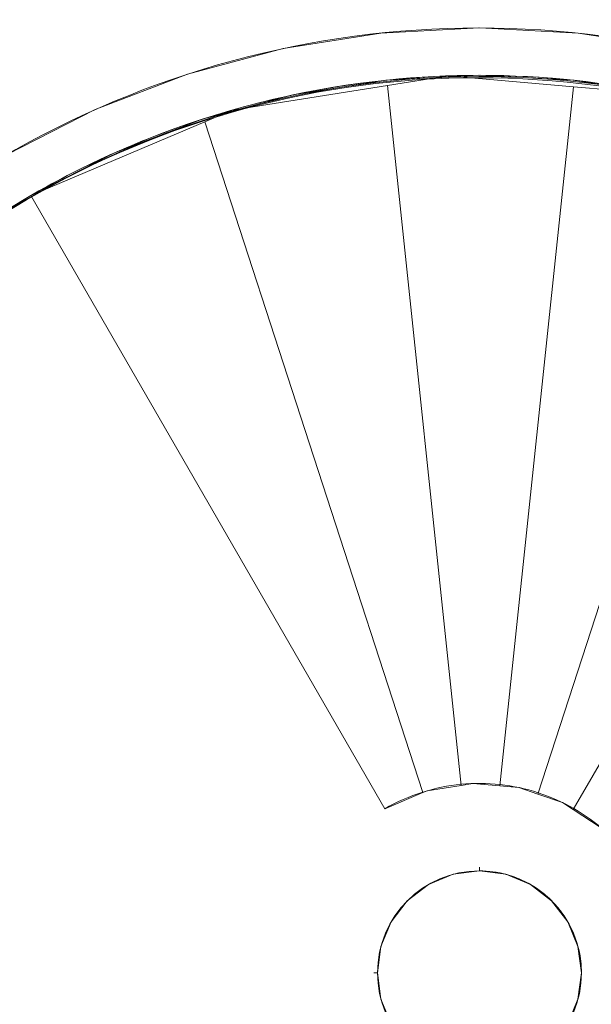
# Model space of a CAD drawing. Header units: inches. Extents: x 15 to 546804, y -66 to 267312.
# Tile 79 of 256: x 410809 to 412017, y 57671 to 59750. Entities that reach past the tile are written whole.
import ezdxf

# ---------------------------------------------------------------- set-up
doc = ezdxf.new("R2010")
doc.units = ezdxf.units.IN
doc.header["$MEASUREMENT"] = 0

msp = doc.modelspace()

# ---------------------------------------------------------------- linework, layer by layer
at = {"color": 7, "lineweight": 20}
for p, q in [((411572, 59721.9, 4800), (411572, 59721.9, 4820)), ((411780.6, 59732.8, 4800), (411780.6, 59732.8, 4820)), ((411989.1, 59721.9, 4800), (411989.1, 59721.9, 4820)), ((411365.8, 59689.2, 4800), (411365.8, 59689.2, 4820)), ((411164.1, 59635.2, 4800), (411164.1, 59635.2, 4820)), ((411582.5, 59622.3, 4800), (411582.5, 59622.3, 4820)), ((411714.4, 59631.5, 3050), (411714.4, 59631.5, 3300)), ((411780.6, 59632.7, 4800), (411780.6, 59632.7, 4820)), ((411978.6, 59622.3, 4800), (411978.6, 59622.3, 4820)), ((411586.5, 59611.3, 3300), (411741.8, 58133.7, 3300)), ((411586.5, 59611.3, 3550), (411741.8, 58133.7, 3550)), ((411586.5, 59611.3, 3300), (411586.5, 59611.3, 3550)), ((411586.5, 59611.3, 3050), (411741.8, 58133.7, 3050)), ((411586.5, 59611.3, 3300), (411741.8, 58133.7, 3300)), ((411586.5, 59611.3, 3050), (411586.5, 59611.3, 3300)), ((411978.9, 59608.4, 3050), (411823.8, 58132.6, 3050)), ((411978.9, 59608.4, 3300), (411823.8, 58132.6, 3300)), ((411978.9, 59608.4, 2800), (411823.8, 58132.6, 2800)), ((411978.9, 59608.4, 3050), (411823.8, 58132.6, 3050)), ((411978.9, 59608.4, 3050), (411978.9, 59608.4, 3300)), ((411978.9, 59608.4, 2800), (411978.9, 59608.4, 3050)), ((411386.6, 59591.3, 4800), (411386.6, 59591.3, 4820)), ((410969.1, 59560.3, 4800), (410969.1, 59560.3, 4820)), ((411258.3, 59559.3, 3300), (411258.3, 59559.3, 3550)), ((411195, 59539.9, 4800), (411195, 59539.9, 4820)), ((411200.7, 59534.8, 3550), (411660.9, 58118.3, 3550)), ((411200.7, 59534.8, 3800), (411660.9, 58118.3, 3800)), ((411200.7, 59534.8, 3550), (411200.7, 59534.8, 3800)), ((411200.7, 59534.8, 3300), (411660.9, 58118.3, 3300)), ((411200.7, 59534.8, 3550), (411660.9, 58118.3, 3550)), ((411200.7, 59534.8, 3300), (411200.7, 59534.8, 3550)), ((412362.3, 59526.6, 2800), (411903.8, 58115.3, 2800)), ((412362.3, 59526.6, 3050), (411903.8, 58115.3, 3050)), ((412362.3, 59526.6, 2550), (411903.8, 58115.3, 2550)), ((412362.3, 59526.6, 2800), (411903.8, 58115.3, 2800)), ((411009.9, 59468.9, 4800), (411009.9, 59468.9, 4820)), ((410833.1, 59378.8, 4800), (410833.1, 59378.8, 4820)), ((411580.6, 58084.2, 3550), (410833.1, 59378.8, 3550)), ((411580.6, 58084.2, 3800), (410833.1, 59378.8, 3800)), ((410833.1, 59378.8, 3550), (410833.1, 59378.8, 3800)), ((412721.6, 59369.2, 2550), (411978.8, 58082.5, 2550)), ((412721.6, 59369.2, 2800), (411978.8, 58082.5, 2800)), ((412721.6, 59369.2, 2300), (411978.8, 58082.5, 2300)), ((412721.6, 59369.2, 2550), (411978.8, 58082.5, 2550)), ((411670.3, 58122.3, 3300), (411670.3, 58122.3, 3550)), ((411741.8, 58133.7, 3300), (411741.8, 58133.7, 3550)), ((411741.8, 58133.7, 3050), (411741.8, 58133.7, 3300)), ((411766.6, 58137.6, 3050), (411766.6, 58137.6, 3300)), ((411823.8, 58132.6, 3050), (411823.8, 58132.6, 3300)), ((411823.8, 58132.6, 2800), (411823.8, 58132.6, 3050)), ((411863.7, 58129.1, 2800), (411863.7, 58129.1, 3050)), ((411660.9, 58118.3, 3550), (411660.9, 58118.3, 3800)), ((411660.9, 58118.3, 3300), (411660.9, 58118.3, 3550)), ((411903.8, 58115.3, 2800), (411903.8, 58115.3, 3050)), ((411903.8, 58115.3, 2550), (411903.8, 58115.3, 2800)), ((411580.6, 58084.2, 3550), (411580.6, 58084.2, 3800)), ((411955.9, 58097.3, 2550), (411955.9, 58097.3, 2800)), ((411978.8, 58082.5, 2550), (411978.8, 58082.5, 2800)), ((411978.8, 58082.5, 2300), (411978.8, 58082.5, 2550)), ((411780.6, 57960.9, 300), (411780.6, 57953.3, 300)), ((411724.8, 57945.9, 300), (411724.8, 57945.9, 4800)), ((411780.6, 57953.3, 300), (411780.6, 57953.3, 4800)), ((411836.3, 57945.9, 300), (411836.3, 57945.9, 4800)), ((411672.9, 57924.4, 300), (411672.9, 57924.4, 4800)), ((411888.3, 57924.4, 300), (411888.3, 57924.4, 4800)), ((411628.2, 57890.2, 300), (411628.2, 57890.2, 4800)), ((411932.9, 57890.2, 300), (411932.9, 57890.2, 4800)), ((411594, 57845.5, 300), (411594, 57845.5, 4800)), ((411967.1, 57845.5, 300), (411967.1, 57845.5, 4800)), ((411572.5, 57793.6, 300), (411572.5, 57793.6, 4800)), ((411988.7, 57793.6, 300), (411988.7, 57793.6, 4800)), ((411557.5, 57737.8, 300), (411565.1, 57737.8, 300)), ((411565.1, 57737.8, 300), (411565.1, 57737.8, 4800)), ((411996, 57737.8, 300), (411996, 57737.8, 4800)), ((411572.5, 57682.1, 300), (411572.5, 57682.1, 4800)), ((411988.7, 57682.1, 300), (411988.7, 57682.1, 4800))]:
    msp.add_line(p, q, dxfattribs=at)
msp.add_circle((411780.6, 57737.8, 4800), 215.4, dxfattribs=at)
at = {"color": 7, "lineweight": 20, "extrusion": (5.45071e-13, -6.72456e-13, -1)}
msp.add_arc((-411781, 57736.5, -3000), 1893.6, 50.9483, 233.9872, dxfattribs=at)
at = {"color": 7, "lineweight": 20, "extrusion": (-1.0749e-16, 1.58232e-16, -1)}
msp.add_arc((-411777.9, 57734.1, -3000), 1893.5, 51.0663, 233.8692, dxfattribs=at)
at = {"color": 7, "lineweight": 20}
for centre, radius, start, end in [((411780.6, 57737.8, 4800), 1995, 306, 129.0632), ((411780.6, 57737.8, 4820), 1995, 306, 129.0632), ((411780.6, 57737.8, 4800), 1894.9, 306, 129.0666), ((411780.6, 57737.8, 4820), 1894.9, 306, 129.0666), ((411780.6, 57737.8, 3300), 1894.9, 95.9142, 107.8843), ((411780.6, 57737.8, 3550), 1894.9, 95.9142, 107.8843), ((411780.6, 57737.8, 3050), 1894.9, 83.9483, 95.9142), ((411780.6, 57737.8, 3300), 1894.9, 83.9483, 95.9142), ((411780.6, 57737.8, 2800), 1894.9, 71.9846, 83.9483), ((411780.6, 57737.8, 3050), 1894.9, 71.9846, 83.9483), ((411780.6, 57737.8, 3550), 1894.9, 107.8843, 120), ((411780.6, 57737.8, 3800), 1894.9, 107.8843, 120), ((411780.6, 57737.8, 300), 215.4, 90, 180), ((411780.6, 57737.8, 300), 215.4, 75, 90), ((411780.6, 57737.8, 300), 215.4, 0, 75), ((411780.6, 57737.8, 300), 215.4, 180, 270), ((411780.6, 57737.8, 300), 215.4, 270, 0)]:
    msp.add_arc(centre, radius, start, end, dxfattribs=at)
at = {"color": 7, "lineweight": 20, "extrusion": (-1.7172e-12, -9.82843e-13, -1)}
for centre in [(-411780.6, 57737.8, -3300), (-411780.6, 57737.8, -3550)]:
    msp.add_arc(centre, 400, 72.5477, 84.4061, dxfattribs=at)
at = {"color": 7, "lineweight": 20, "extrusion": (-1.73478e-12, -7.87268e-13, -1)}
for centre in [(-411780.6, 57737.8, -3050), (-411780.6, 57737.8, -3300)]:
    msp.add_arc(centre, 400, 84.4061, 96.2451, dxfattribs=at)
at = {"color": 7, "lineweight": 20, "extrusion": (-1.82213e-12, -1.96985e-12, -1)}
for centre in [(-411780.6, 57737.8, -2800), (-411780.6, 57737.8, -3050)]:
    msp.add_arc(centre, 400, 96.2451, 108.0732, dxfattribs=at)
at = {"color": 7, "lineweight": 20, "extrusion": (-1.71492e-12, -9.90107e-13, -1)}
for centre in [(-411780.6, 57737.8, -3550), (-411780.6, 57737.8, -3800)]:
    msp.add_arc(centre, 400, 60, 72.5477, dxfattribs=at)
at = {"color": 7, "lineweight": 20, "extrusion": (-1.55182e-12, -4.90335e-13, -1)}
for centre in [(-411780.6, 57737.8, -2550), (-411780.6, 57737.8, -2800)]:
    msp.add_arc(centre, 400, 108.0732, 119.8979, dxfattribs=at)
at = {"color": 7, "lineweight": 20, "extrusion": (-1.39292e-12, -4.30089e-13, -1)}
for centre in [(-411780.6, 57737.8, -2300), (-411780.6, 57737.8, -2550)]:
    msp.add_arc(centre, 400, 119.8979, 131.728, dxfattribs=at)
at = {"color": 7, "lineweight": 20}
for points, invisible_edges in [([(411365.8, 59689.2, 4820), (411572, 59721.9, 4800), (411365.8, 59689.2, 4800)], 1), ([(411572, 59721.9, 4800), (411365.8, 59689.2, 4820), (411572, 59721.9, 4820)], 1), ([(411365.8, 59689.2, 4820), (411386.6, 59591.3, 4820), (411572, 59721.9, 4820)], 3), ([(411386.6, 59591.3, 4800), (411365.8, 59689.2, 4800), (411572, 59721.9, 4800)], 13), ([(411572, 59721.9, 4820), (411386.6, 59591.3, 4820), (411582.5, 59622.3, 4820)], 13), ([(411386.6, 59591.3, 4800), (411572, 59721.9, 4800), (411582.5, 59622.3, 4800)], 3), ([(411572, 59721.9, 4820), (411780.6, 59732.8, 4800), (411572, 59721.9, 4800)], 1), ([(411780.6, 59732.8, 4800), (411572, 59721.9, 4820), (411780.6, 59732.8, 4820)], 1), ([(411572, 59721.9, 4820), (411582.5, 59622.3, 4820), (411780.6, 59732.8, 4820)], 3), ([(411582.5, 59622.3, 4800), (411572, 59721.9, 4800), (411780.6, 59732.8, 4800)], 13), ([(411780.6, 59732.8, 4820), (411582.5, 59622.3, 4820), (411780.6, 59632.7, 4820)], 13), ([(411582.5, 59622.3, 4800), (411780.6, 59732.8, 4800), (411780.6, 59632.7, 4800)], 3), ([(411780.6, 59732.8, 4820), (411989.1, 59721.9, 4800), (411780.6, 59732.8, 4800)], 1), ([(411989.1, 59721.9, 4800), (411780.6, 59732.8, 4820), (411989.1, 59721.9, 4820)], 1), ([(411780.6, 59732.8, 4820), (411780.6, 59632.7, 4820), (411989.1, 59721.9, 4820)], 3), ([(411780.6, 59632.7, 4800), (411780.6, 59732.8, 4800), (411989.1, 59721.9, 4800)], 13), ([(411989.1, 59721.9, 4820), (411780.6, 59632.7, 4820), (411978.6, 59622.3, 4820)], 13), ([(411780.6, 59632.7, 4800), (411989.1, 59721.9, 4800), (411978.6, 59622.3, 4800)], 3), ([(411989.1, 59721.9, 4820), (411978.6, 59622.3, 4820), (412174.5, 59591.3, 4820)], 13), ([(411978.6, 59622.3, 4800), (411989.1, 59721.9, 4800), (412174.5, 59591.3, 4800)], 3), ([(411989.1, 59721.9, 4820), (412195.4, 59689.2, 4800), (411989.1, 59721.9, 4800)], 1), ([(412195.4, 59689.2, 4800), (411989.1, 59721.9, 4820), (412195.4, 59689.2, 4820)], 1), ([(411989.1, 59721.9, 4820), (412174.5, 59591.3, 4820), (412195.4, 59689.2, 4820)], 3), ([(412174.5, 59591.3, 4800), (411989.1, 59721.9, 4800), (412195.4, 59689.2, 4800)], 13), ([(411164.1, 59635.2, 4820), (411365.8, 59689.2, 4800), (411164.1, 59635.2, 4800)], 1), ([(411365.8, 59689.2, 4800), (411164.1, 59635.2, 4820), (411365.8, 59689.2, 4820)], 1), ([(411164.1, 59635.2, 4820), (411195, 59539.9, 4820), (411365.8, 59689.2, 4820)], 3), ([(411195, 59539.9, 4800), (411164.1, 59635.2, 4800), (411365.8, 59689.2, 4800)], 13), ([(411365.8, 59689.2, 4820), (411195, 59539.9, 4820), (411386.6, 59591.3, 4820)], 13), ([(411195, 59539.9, 4800), (411365.8, 59689.2, 4800), (411386.6, 59591.3, 4800)], 3), ([(410969.1, 59560.3, 4820), (411164.1, 59635.2, 4800), (410969.1, 59560.3, 4800)], 1), ([(411164.1, 59635.2, 4800), (410969.1, 59560.3, 4820), (411164.1, 59635.2, 4820)], 1), ([(410969.1, 59560.3, 4820), (411009.9, 59468.9, 4820), (411164.1, 59635.2, 4820)], 3), ([(411009.9, 59468.9, 4800), (410969.1, 59560.3, 4800), (411164.1, 59635.2, 4800)], 13), ([(411164.1, 59635.2, 4820), (411009.9, 59468.9, 4820), (411195, 59539.9, 4820)], 13), ([(411009.9, 59468.9, 4800), (411164.1, 59635.2, 4800), (411195, 59539.9, 4800)], 3), ([(411582.5, 59622.3, 4820), (411386.6, 59591.3, 4800), (411582.5, 59622.3, 4800)], 1), ([(411386.6, 59591.3, 4800), (411582.5, 59622.3, 4820), (411386.6, 59591.3, 4820)], 1), ([(411780.6, 59632.7, 4820), (411582.5, 59622.3, 4800), (411780.6, 59632.7, 4800)], 1), ([(411582.5, 59622.3, 4800), (411780.6, 59632.7, 4820), (411582.5, 59622.3, 4820)], 1), ([(411586.5, 59611.3, 3050), (411714.4, 59631.5, 3300), (411714.4, 59631.5, 3050)], 1), ([(411714.4, 59631.5, 3300), (411586.5, 59611.3, 3050), (411586.5, 59611.3, 3300)], 1), ([(411741.8, 58133.7, 3300), (411714.4, 59631.5, 3300), (411586.5, 59611.3, 3300)], 1), ([(411714.4, 59631.5, 3050), (411741.8, 58133.7, 3050), (411586.5, 59611.3, 3050)], 1), ([(411714.4, 59631.5, 3300), (411978.9, 59608.4, 3050), (411714.4, 59631.5, 3050)], 1), ([(411978.9, 59608.4, 3050), (411714.4, 59631.5, 3300), (411978.9, 59608.4, 3300)], 1), ([(411714.4, 59631.5, 3300), (411741.8, 58133.7, 3300), (411978.9, 59608.4, 3300)], 3), ([(411741.8, 58133.7, 3050), (411714.4, 59631.5, 3050), (411978.9, 59608.4, 3050)], 13), ([(411978.6, 59622.3, 4820), (411780.6, 59632.7, 4800), (411978.6, 59622.3, 4800)], 1), ([(411780.6, 59632.7, 4800), (411978.6, 59622.3, 4820), (411780.6, 59632.7, 4820)], 1), ([(412174.5, 59591.3, 4820), (411978.6, 59622.3, 4800), (412174.5, 59591.3, 4800)], 1), ([(411978.6, 59622.3, 4800), (412174.5, 59591.3, 4820), (411978.6, 59622.3, 4820)], 1), ([(411258.3, 59559.3, 3550), (411586.5, 59611.3, 3300), (411258.3, 59559.3, 3300)], 1), ([(411586.5, 59611.3, 3300), (411258.3, 59559.3, 3550), (411586.5, 59611.3, 3550)], 1), ([(411258.3, 59559.3, 3550), (411660.9, 58118.3, 3550), (411586.5, 59611.3, 3550)], 3), ([(411660.9, 58118.3, 3300), (411258.3, 59559.3, 3300), (411586.5, 59611.3, 3300)], 13), ([(411741.8, 58133.7, 3300), (411586.5, 59611.3, 3050), (411741.8, 58133.7, 3050)], 1), ([(411586.5, 59611.3, 3050), (411741.8, 58133.7, 3300), (411586.5, 59611.3, 3300)], 1), ([(411586.5, 59611.3, 3300), (411741.8, 58133.7, 3550), (411741.8, 58133.7, 3300)], 1), ([(411741.8, 58133.7, 3550), (411586.5, 59611.3, 3300), (411586.5, 59611.3, 3550)], 1), ([(411586.5, 59611.3, 3550), (411660.9, 58118.3, 3550), (411670.3, 58122.3, 3550)], 13), ([(411586.5, 59611.3, 3550), (411670.3, 58122.3, 3550), (411741.8, 58133.7, 3550)], 1), ([(411660.9, 58118.3, 3300), (411586.5, 59611.3, 3300), (411670.3, 58122.3, 3300)], 3), ([(411670.3, 58122.3, 3300), (411586.5, 59611.3, 3300), (411741.8, 58133.7, 3300)], 1), ([(411978.9, 59608.4, 3300), (411741.8, 58133.7, 3300), (411766.6, 58137.6, 3300)], 13), ([(411741.8, 58133.7, 3050), (411978.9, 59608.4, 3050), (411766.6, 58137.6, 3050)], 3), ([(411978.9, 59608.4, 3300), (411766.6, 58137.6, 3300), (411823.8, 58132.6, 3300)], 1), ([(411766.6, 58137.6, 3050), (411978.9, 59608.4, 3050), (411823.8, 58132.6, 3050)], 1), ([(411823.8, 58132.6, 3050), (411978.9, 59608.4, 2800), (411823.8, 58132.6, 2800)], 1), ([(411978.9, 59608.4, 2800), (411823.8, 58132.6, 3050), (411978.9, 59608.4, 3050)], 1), ([(411863.7, 58129.1, 3050), (411978.9, 59608.4, 3050), (411823.8, 58132.6, 3050)], 1), ([(411978.9, 59608.4, 2800), (411863.7, 58129.1, 2800), (411823.8, 58132.6, 2800)], 1), ([(411978.9, 59608.4, 3050), (411823.8, 58132.6, 3300), (411823.8, 58132.6, 3050)], 1), ([(411823.8, 58132.6, 3300), (411978.9, 59608.4, 3050), (411978.9, 59608.4, 3300)], 1), ([(411978.9, 59608.4, 3050), (411863.7, 58129.1, 3050), (411903.8, 58115.3, 3050)], 13), ([(411863.7, 58129.1, 2800), (411978.9, 59608.4, 2800), (411903.8, 58115.3, 2800)], 3), ([(411978.9, 59608.4, 3050), (411903.8, 58115.3, 3050), (412362.3, 59526.6, 3050)], 13), ([(411903.8, 58115.3, 2800), (411978.9, 59608.4, 2800), (412362.3, 59526.6, 2800)], 3), ([(411978.9, 59608.4, 2800), (412174.5, 59591.3, 3050), (412174.5, 59591.3, 2800)], 1), ([(412174.5, 59591.3, 3050), (411978.9, 59608.4, 2800), (411978.9, 59608.4, 3050)], 1), ([(411978.9, 59608.4, 3050), (412362.3, 59526.6, 3050), (412174.5, 59591.3, 3050)], 1), ([(412362.3, 59526.6, 2800), (411978.9, 59608.4, 2800), (412174.5, 59591.3, 2800)], 1), ([(411386.6, 59591.3, 4820), (411195, 59539.9, 4800), (411386.6, 59591.3, 4800)], 1), ([(411195, 59539.9, 4800), (411386.6, 59591.3, 4820), (411195, 59539.9, 4820)], 1), ([(410783.1, 59465.5, 4820), (410969.1, 59560.3, 4800), (410783.1, 59465.5, 4800)], 1), ([(410969.1, 59560.3, 4800), (410783.1, 59465.5, 4820), (410969.1, 59560.3, 4820)], 1), ([(410783.1, 59465.5, 4820), (410833.1, 59378.8, 4820), (410969.1, 59560.3, 4820)], 3), ([(410833.1, 59378.8, 4800), (410783.1, 59465.5, 4800), (410969.1, 59560.3, 4800)], 13), ([(410969.1, 59560.3, 4820), (410833.1, 59378.8, 4820), (411009.9, 59468.9, 4820)], 13), ([(410833.1, 59378.8, 4800), (410969.1, 59560.3, 4800), (411009.9, 59468.9, 4800)], 3), ([(411200.7, 59534.8, 3300), (411258.3, 59559.3, 3550), (411258.3, 59559.3, 3300)], 1), ([(411258.3, 59559.3, 3550), (411200.7, 59534.8, 3300), (411200.7, 59534.8, 3550)], 1), ([(411660.9, 58118.3, 3550), (411258.3, 59559.3, 3550), (411200.7, 59534.8, 3550)], 1), ([(411258.3, 59559.3, 3300), (411660.9, 58118.3, 3300), (411200.7, 59534.8, 3300)], 1), ([(410833.1, 59378.8, 3550), (411200.7, 59534.8, 3800), (411200.7, 59534.8, 3550)], 1), ([(411200.7, 59534.8, 3800), (410833.1, 59378.8, 3550), (410833.1, 59378.8, 3800)], 1), ([(411580.6, 58084.2, 3800), (411200.7, 59534.8, 3800), (410833.1, 59378.8, 3800)], 1), ([(411200.7, 59534.8, 3550), (411580.6, 58084.2, 3550), (410833.1, 59378.8, 3550)], 1), ([(411195, 59539.9, 4820), (411009.9, 59468.9, 4800), (411195, 59539.9, 4800)], 1), ([(411009.9, 59468.9, 4800), (411195, 59539.9, 4820), (411009.9, 59468.9, 4820)], 1), ([(411660.9, 58118.3, 3550), (411200.7, 59534.8, 3300), (411660.9, 58118.3, 3300)], 1), ([(411200.7, 59534.8, 3300), (411660.9, 58118.3, 3550), (411200.7, 59534.8, 3550)], 1), ([(411200.7, 59534.8, 3550), (411660.9, 58118.3, 3800), (411660.9, 58118.3, 3550)], 1), ([(411660.9, 58118.3, 3800), (411200.7, 59534.8, 3550), (411200.7, 59534.8, 3800)], 1), ([(411200.7, 59534.8, 3800), (411580.6, 58084.2, 3800), (411660.9, 58118.3, 3800)], 1), ([(411580.6, 58084.2, 3550), (411200.7, 59534.8, 3550), (411660.9, 58118.3, 3550)], 1), ([(411903.8, 58115.3, 2800), (412362.3, 59526.6, 2550), (411903.8, 58115.3, 2550)], 1), ([(412362.3, 59526.6, 2550), (411903.8, 58115.3, 2800), (412362.3, 59526.6, 2800)], 1), ([(411955.9, 58097.3, 2800), (412362.3, 59526.6, 2800), (411903.8, 58115.3, 2800)], 1), ([(412362.3, 59526.6, 2550), (411955.9, 58097.3, 2550), (411903.8, 58115.3, 2550)], 1), ([(412362.3, 59526.6, 2800), (411903.8, 58115.3, 3050), (411903.8, 58115.3, 2800)], 1), ([(411903.8, 58115.3, 3050), (412362.3, 59526.6, 2800), (412362.3, 59526.6, 3050)], 1), ([(412362.3, 59526.6, 2800), (411955.9, 58097.3, 2800), (411978.8, 58082.5, 2800)], 13), ([(411955.9, 58097.3, 2550), (412362.3, 59526.6, 2550), (411978.8, 58082.5, 2550)], 3), ([(412362.3, 59526.6, 2800), (411978.8, 58082.5, 2800), (412721.6, 59369.2, 2800)], 13), ([(411978.8, 58082.5, 2550), (412362.3, 59526.6, 2550), (412721.6, 59369.2, 2550)], 3), ([(410783.1, 59465.5, 4820), (410666.8, 59270.8, 4820), (410833.1, 59378.8, 4820)], 13), ([(410666.8, 59270.8, 4800), (410783.1, 59465.5, 4800), (410833.1, 59378.8, 4800)], 3), ([(411009.9, 59468.9, 4820), (410833.1, 59378.8, 4800), (411009.9, 59468.9, 4800)], 1), ([(410833.1, 59378.8, 4800), (411009.9, 59468.9, 4820), (410833.1, 59378.8, 4820)], 1), ([(410833.1, 59378.8, 4820), (410666.8, 59270.8, 4800), (410833.1, 59378.8, 4800)], 1), ([(410666.8, 59270.8, 4800), (410833.1, 59378.8, 4820), (410666.8, 59270.8, 4820)], 1), ([(411580.6, 58084.2, 3800), (410833.1, 59378.8, 3550), (411580.6, 58084.2, 3550)], 1), ([(410833.1, 59378.8, 3550), (411580.6, 58084.2, 3800), (410833.1, 59378.8, 3800)], 1), ([(412721.6, 59369.2, 2550), (411978.8, 58082.5, 2300), (411978.8, 58082.5, 2550)], 1), ([(411978.8, 58082.5, 2300), (412721.6, 59369.2, 2550), (412721.6, 59369.2, 2300)], 1), ([(412037.7, 58044.2, 2550), (412721.6, 59369.2, 2550), (411978.8, 58082.5, 2550)], 1), ([(412721.6, 59369.2, 2300), (412037.7, 58044.2, 2300), (411978.8, 58082.5, 2300)], 1), ([(412721.6, 59369.2, 2550), (411978.8, 58082.5, 2800), (411978.8, 58082.5, 2550)], 1), ([(411978.8, 58082.5, 2800), (412721.6, 59369.2, 2550), (412721.6, 59369.2, 2800)], 1), ([(411670.3, 58122.3, 3550), (411660.9, 58118.3, 3300), (411670.3, 58122.3, 3300)], 1), ([(411660.9, 58118.3, 3300), (411670.3, 58122.3, 3550), (411660.9, 58118.3, 3550)], 1), ([(411741.8, 58133.7, 3550), (411670.3, 58122.3, 3300), (411741.8, 58133.7, 3300)], 1), ([(411670.3, 58122.3, 3300), (411741.8, 58133.7, 3550), (411670.3, 58122.3, 3550)], 1), ([(411766.6, 58137.6, 3300), (411741.8, 58133.7, 3050), (411766.6, 58137.6, 3050)], 1), ([(411741.8, 58133.7, 3050), (411766.6, 58137.6, 3300), (411741.8, 58133.7, 3300)], 1), ([(411823.8, 58132.6, 3300), (411766.6, 58137.6, 3050), (411823.8, 58132.6, 3050)], 1), ([(411766.6, 58137.6, 3050), (411823.8, 58132.6, 3300), (411766.6, 58137.6, 3300)], 1), ([(411863.7, 58129.1, 2800), (411823.8, 58132.6, 3050), (411823.8, 58132.6, 2800)], 1), ([(411823.8, 58132.6, 3050), (411863.7, 58129.1, 2800), (411863.7, 58129.1, 3050)], 1), ([(411903.8, 58115.3, 2800), (411863.7, 58129.1, 3050), (411863.7, 58129.1, 2800)], 1), ([(411863.7, 58129.1, 3050), (411903.8, 58115.3, 2800), (411903.8, 58115.3, 3050)], 1), ([(411660.9, 58118.3, 3800), (411580.6, 58084.2, 3550), (411660.9, 58118.3, 3550)], 1), ([(411580.6, 58084.2, 3550), (411660.9, 58118.3, 3800), (411580.6, 58084.2, 3800)], 1), ([(411955.9, 58097.3, 2800), (411903.8, 58115.3, 2550), (411955.9, 58097.3, 2550)], 1), ([(411903.8, 58115.3, 2550), (411955.9, 58097.3, 2800), (411903.8, 58115.3, 2800)], 1), ([(411978.8, 58082.5, 2550), (411955.9, 58097.3, 2800), (411955.9, 58097.3, 2550)], 1), ([(411955.9, 58097.3, 2800), (411978.8, 58082.5, 2550), (411978.8, 58082.5, 2800)], 1), ([(412037.7, 58044.2, 2550), (411978.8, 58082.5, 2300), (412037.7, 58044.2, 2300)], 1), ([(411978.8, 58082.5, 2300), (412037.7, 58044.2, 2550), (411978.8, 58082.5, 2550)], 1), ([(411672.9, 57924.4, 4800), (411724.8, 57945.9, 300), (411672.9, 57924.4, 300)], 1), ([(411724.8, 57945.9, 300), (411672.9, 57924.4, 4800), (411724.8, 57945.9, 4800)], 1), ([(411672.9, 57924.4, 4800), (411724.8, 57529.7, 4800), (411724.8, 57945.9, 4800)], 3), ([(411724.8, 57945.9, 4800), (411780.6, 57953.3, 300), (411724.8, 57945.9, 300)], 1), ([(411780.6, 57953.3, 300), (411724.8, 57945.9, 4800), (411780.6, 57953.3, 4800)], 1), ([(411724.8, 57945.9, 4800), (411780.6, 57522.4, 4800), (411780.6, 57953.3, 4800)], 3), ([(411724.8, 57945.9, 4800), (411724.8, 57529.7, 4800), (411780.6, 57522.4, 4800)], 13), ([(411780.6, 57953.3, 4800), (411836.3, 57945.9, 300), (411780.6, 57953.3, 300)], 1), ([(411836.3, 57945.9, 300), (411780.6, 57953.3, 4800), (411836.3, 57945.9, 4800)], 1), ([(411780.6, 57953.3, 4800), (411780.6, 57522.4, 4800), (411836.3, 57529.7, 4800)], 13), ([(411780.6, 57953.3, 4800), (411836.3, 57529.7, 4800), (411836.3, 57945.9, 4800)], 3), ([(411836.3, 57945.9, 4800), (411888.3, 57924.4, 300), (411836.3, 57945.9, 300)], 1), ([(411888.3, 57924.4, 300), (411836.3, 57945.9, 4800), (411888.3, 57924.4, 4800)], 1), ([(411836.3, 57945.9, 4800), (411836.3, 57529.7, 4800), (411888.3, 57551.3, 4800)], 13), ([(411836.3, 57945.9, 4800), (411888.3, 57551.3, 4800), (411888.3, 57924.4, 4800)], 3), ([(411628.2, 57890.2, 4800), (411672.9, 57924.4, 300), (411628.2, 57890.2, 300)], 1), ([(411672.9, 57924.4, 300), (411628.2, 57890.2, 4800), (411672.9, 57924.4, 4800)], 1), ([(411628.2, 57890.2, 4800), (411672.9, 57551.3, 4800), (411672.9, 57924.4, 4800)], 3), ([(411672.9, 57924.4, 4800), (411672.9, 57551.3, 4800), (411724.8, 57529.7, 4800)], 13), ([(411888.3, 57924.4, 4800), (411932.9, 57890.2, 300), (411888.3, 57924.4, 300)], 1), ([(411932.9, 57890.2, 300), (411888.3, 57924.4, 4800), (411932.9, 57890.2, 4800)], 1), ([(411888.3, 57924.4, 4800), (411888.3, 57551.3, 4800), (411932.9, 57585.5, 4800)], 13), ([(411888.3, 57924.4, 4800), (411932.9, 57585.5, 4800), (411932.9, 57890.2, 4800)], 3), ([(411628.2, 57890.2, 4800), (411594, 57845.5, 300), (411594, 57845.5, 4800)], 1), ([(411594, 57845.5, 300), (411628.2, 57890.2, 4800), (411628.2, 57890.2, 300)], 1), ([(411594, 57845.5, 4800), (411628.2, 57585.5, 4800), (411628.2, 57890.2, 4800)], 3), ([(411628.2, 57890.2, 4800), (411628.2, 57585.5, 4800), (411672.9, 57551.3, 4800)], 13), ([(411932.9, 57890.2, 300), (411967.1, 57845.5, 4800), (411967.1, 57845.5, 300)], 1), ([(411967.1, 57845.5, 4800), (411932.9, 57890.2, 300), (411932.9, 57890.2, 4800)], 1), ([(411932.9, 57890.2, 4800), (411932.9, 57585.5, 4800), (411967.1, 57630.1, 4800)], 13), ([(411932.9, 57890.2, 4800), (411967.1, 57630.1, 4800), (411967.1, 57845.5, 4800)], 3), ([(411594, 57845.5, 4800), (411572.5, 57793.6, 300), (411572.5, 57793.6, 4800)], 1), ([(411572.5, 57793.6, 300), (411594, 57845.5, 4800), (411594, 57845.5, 300)], 1), ([(411572.5, 57793.6, 4800), (411594, 57630.1, 4800), (411594, 57845.5, 4800)], 3), ([(411594, 57845.5, 4800), (411594, 57630.1, 4800), (411628.2, 57585.5, 4800)], 13), ([(411967.1, 57845.5, 300), (411988.7, 57793.6, 4800), (411988.7, 57793.6, 300)], 1), ([(411988.7, 57793.6, 4800), (411967.1, 57845.5, 300), (411967.1, 57845.5, 4800)], 1), ([(411967.1, 57845.5, 4800), (411967.1, 57630.1, 4800), (411988.7, 57682.1, 4800)], 13), ([(411967.1, 57845.5, 4800), (411988.7, 57682.1, 4800), (411988.7, 57793.6, 4800)], 3), ([(411572.5, 57793.6, 4800), (411565.1, 57737.8, 300), (411565.1, 57737.8, 4800)], 1), ([(411565.1, 57737.8, 300), (411572.5, 57793.6, 4800), (411572.5, 57793.6, 300)], 1), ([(411572.5, 57682.1, 4800), (411572.5, 57793.6, 4800), (411565.1, 57737.8, 4800)], 1), ([(411572.5, 57793.6, 4800), (411572.5, 57682.1, 4800), (411594, 57630.1, 4800)], 13), ([(411988.7, 57793.6, 300), (411996, 57737.8, 4800), (411996, 57737.8, 300)], 1), ([(411996, 57737.8, 4800), (411988.7, 57793.6, 300), (411988.7, 57793.6, 4800)], 1), ([(411988.7, 57793.6, 4800), (411988.7, 57682.1, 4800), (411996, 57737.8, 4800)], 1), ([(411565.1, 57737.8, 4800), (411572.5, 57682.1, 300), (411572.5, 57682.1, 4800)], 1), ([(411572.5, 57682.1, 300), (411565.1, 57737.8, 4800), (411565.1, 57737.8, 300)], 1), ([(411996, 57737.8, 300), (411988.7, 57682.1, 4800), (411988.7, 57682.1, 300)], 1), ([(411988.7, 57682.1, 4800), (411996, 57737.8, 300), (411996, 57737.8, 4800)], 1), ([(411572.5, 57682.1, 4800), (411594, 57630.1, 300), (411594, 57630.1, 4800)], 1), ([(411594, 57630.1, 300), (411572.5, 57682.1, 4800), (411572.5, 57682.1, 300)], 1), ([(411988.7, 57682.1, 300), (411967.1, 57630.1, 4800), (411967.1, 57630.1, 300)], 1), ([(411967.1, 57630.1, 4800), (411988.7, 57682.1, 300), (411988.7, 57682.1, 4800)], 1)]:
    msp.add_3dface(points, dxfattribs=dict(at, invisible_edges=invisible_edges))

doc.saveas('drawing.dxf')
